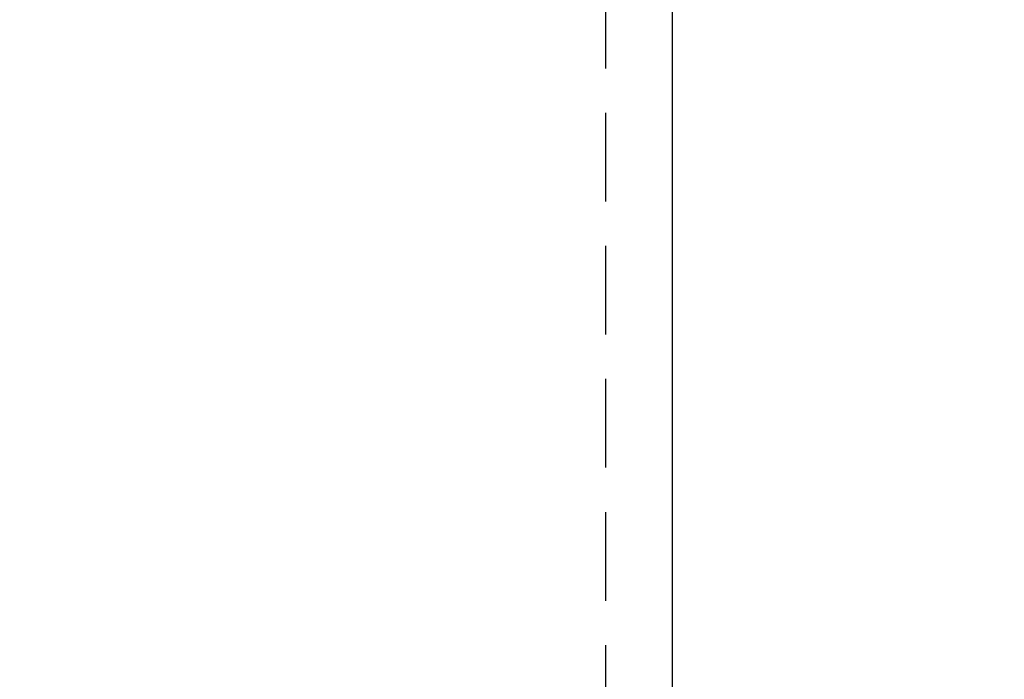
# Model space of a CAD drawing. Header units: feet. Extents: x -114 to 1432, y 355 to 669.
# Tile 141 of 197: x 1294.7 to 1297.48, y 471.53 to 473.39. Entities that reach past the tile are written whole.
import ezdxf
from ezdxf import colors
from ezdxf.entities.mleader import LeaderData, LeaderLine
from ezdxf.math import Vec2, Vec3

# ---------------------------------------------------------------- set-up
doc = ezdxf.new("R2010")
doc.units = ezdxf.units.FT
doc.header["$MEASUREMENT"] = 0
doc.linetypes.add('DOT', pattern=[0.25, 0, -0.25])
doc.linetypes.add('HIDDEN', pattern=[0.375, 0.25, -0.125])
for name, color, linetype in [('A-BULLETINBOARD', 3, 'Continuous'), ('A-HIDDEN', 8, 'DOT'), ('A-POSTS&BEAMS', 5, 'Continuous'), ('G-ANNO-TXT', 7, 'Continuous')]:
    doc.layers.add(name, color=color, linetype=linetype)
doc.styles.add('Arial', font='arial.ttf')

msp = doc.modelspace()

# ---------------------------------------------------------------- linework, layer by layer
at = {"layer": 'A-BULLETINBOARD', "linetype": 'Continuous'}
msp.add_lwpolyline([(1296.5436, 456.1881), (1296.5436, 504.1881), (1248.5436, 504.1881), (1248.5436, 456.1881)], close=True, dxfattribs=at)
at = {"layer": 'A-HIDDEN', "linetype": 'HIDDEN'}
msp.add_lwpolyline([(1296.3561, 456.3756), (1296.3561, 504.0006), (1248.7311, 504.0006), (1248.7311, 456.3756)], close=True, dxfattribs=at)
at = {"layer": 'A-POSTS&BEAMS'}
msp.add_lwpolyline([(1296.5436, 452.71), (1296.5436, 516.1881), (1304.0436, 516.1881), (1304.0436, 452.7373)], dxfattribs=at)

# ---------------------------------------------------------------- leaders
at = {"layer": 'G-ANNO-TXT'}
ml = msp.add_multileader_mtext('Standard', dxfattribs=at)
ml.set_content('\\A1;{\\H0.7x;\\S3/16;}"%%Cx2.5" LAG\\PSCREW (TYP.)', color=7, style='Arial')
ml.set_leader_properties(color=2, linetype='ByLayer', lineweight=-1)
ml.build(insert=Vec2(0, 0))
ml.multileader.update_dxf_attribs({"dogleg_length": 0.125, "arrow_head_size": 2.88, "scale": 18})
ctx = ml.context
ctx.base_point, ctx.scale, ctx.char_height, ctx.arrow_head_size, ctx.landing_gap_size, ctx.plane_origin = Vec3(1260.3293, 473.5838), 18, 2.34, 2.88, 1.8, Vec3(1298.8393, 486.1881)
ctx.text_align_type = 1
notes = []
notes.append((ctx, [(0, (1, 1, 0), (1258.0793, 473.5838), (1, 0), 2.25, [(0, [(1297.2342, 464.5813)], 0, []), (1, [(1248.9781, 464.293)], 0, [])])]))
ctx.mtext.insert, ctx.mtext.alignment, ctx.mtext.flow_direction = Vec3(1273.2562, 475.0978), 2, 5
for ctx, leaders in notes:
    for number, flags, end, landing, length, lines in leaders:
        leader = LeaderData()
        leader.index, (leader.has_last_leader_line, leader.has_dogleg_vector, leader.attachment_direction) = number, flags
        leader.last_leader_point, leader.dogleg_vector, leader.dogleg_length = Vec3(end), Vec3(landing), length
        for number, points, colour, breaks in lines:
            line = LeaderLine()
            line.index, line.vertices, line.color, line.breaks = number, Vec3.list(points), colors.encode_raw_color(colour), breaks
            leader.lines.append(line)
        ctx.leaders.append(leader)

doc.saveas('drawing.dxf')
